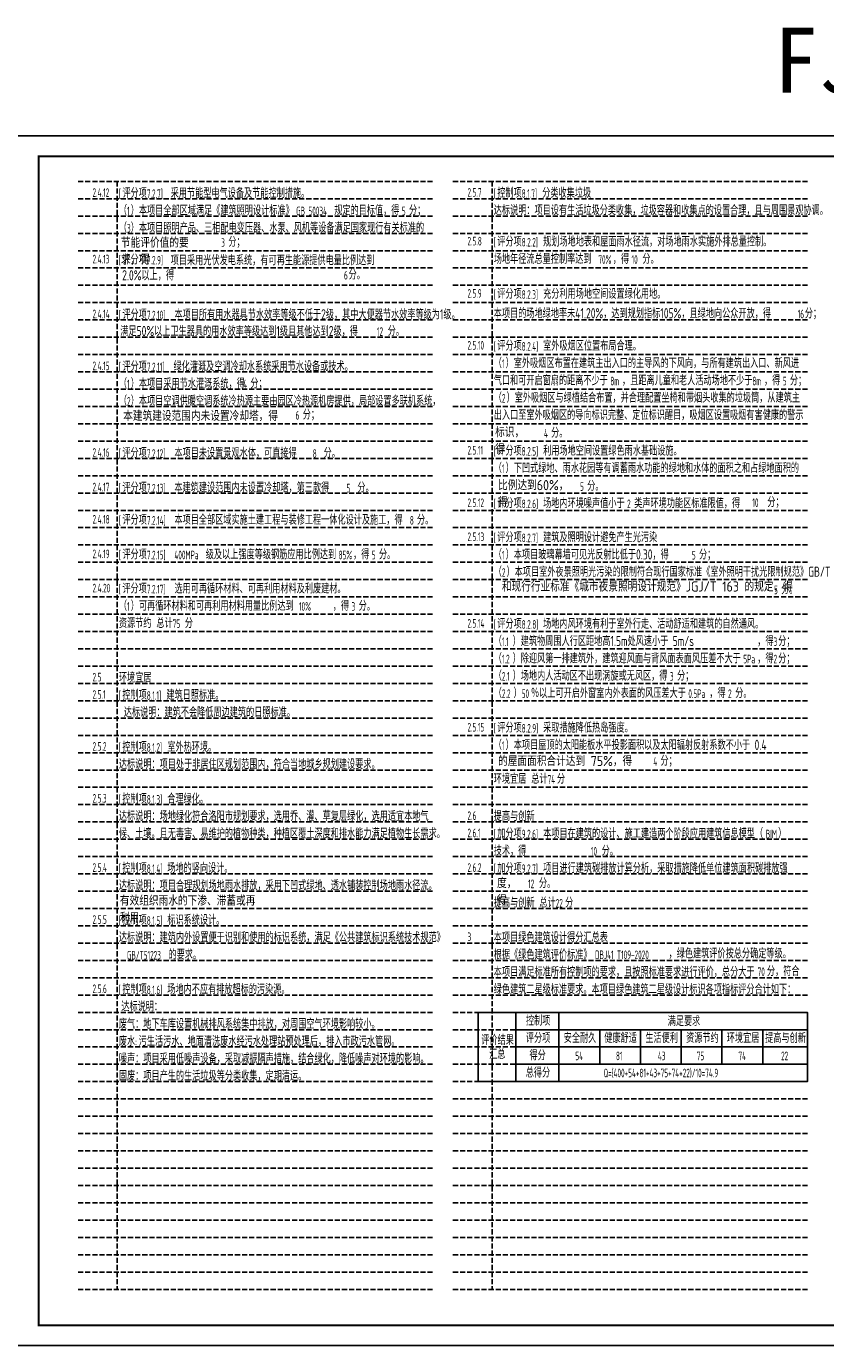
# Model space of a CAD drawing. Extents: x 1109697 to 1467097, y -139975 to 53891.
# Tile 191 of 256: x 1279801 to 1319027, y -139975 to -75201. Entities that reach past the tile are written whole.
import ezdxf
from ezdxf.enums import TextEntityAlignment as Align

# ---------------------------------------------------------------- set-up
doc = ezdxf.new("R2010")
doc.units = 0
doc.header["$LTSCALE"] = 1000
doc.header["$MEASUREMENT"] = 0
doc.linetypes.add('DASH', pattern=[0.35, 0.25, -0.1])
doc.layers.add('0稿纸', color=2, linetype='DASH', plot=False)
for name, color, linetype in [('A-PUB-TAB', 7, 'Continuous'), ('PUB_TEXT', 7, 'Continuous'), ('PUB_TITLE', 4, 'Continuous')]:
    doc.layers.add(name, color=color, linetype=linetype)
doc.styles.add('_TCH_SPACE', font='simhei.ttf')
doc.styles.get("Standard").update_dxf_attribs({"font": 'gbenor.shx', "bigfont": 'gbcbig.shx'})

msp = doc.modelspace()

# ---------------------------------------------------------------- linework, layer by layer
at = {"layer": '0稿纸'}
for p, q in [((1299738, -82813, 0), (1282338, -82813, 0)), ((1284254, -82813, 0), (1284254, -137213, 0)), ((1300738, -82813, 0), (1318138, -82813, 0)), ((1302654, -82813, 0), (1302654, -137213, 0)), ((1299738, -83663, 0), (1282338, -83663, 0)), ((1300738, -83663, 0), (1318138, -83663, 0)), ((1299738, -84513, 0), (1282338, -84513, 0)), ((1300738, -84513, 0), (1318138, -84513, 0)), ((1299738, -85363, 0), (1282338, -85363, 0)), ((1300738, -85363, 0), (1318138, -85363, 0)), ((1299738, -86213, 0), (1282338, -86213, 0)), ((1300738, -86213, 0), (1318138, -86213, 0)), ((1299738, -87063, 0), (1282338, -87063, 0)), ((1300738, -87063, 0), (1318138, -87063, 0)), ((1299738, -87913, 0), (1282338, -87913, 0)), ((1300738, -87913, 0), (1318138, -87913, 0)), ((1299738, -88763, 0), (1282338, -88763, 0)), ((1300738, -88763, 0), (1318138, -88763, 0)), ((1299738, -89613, 0), (1282338, -89613, 0)), ((1300738, -89613, 0), (1318138, -89613, 0)), ((1299738, -90463, 0), (1282338, -90463, 0)), ((1300738, -90463, 0), (1318138, -90463, 0)), ((1299738, -91313, 0), (1282338, -91313, 0)), ((1300738, -91313, 0), (1318138, -91313, 0)), ((1299738, -92163, 0), (1282338, -92163, 0)), ((1300738, -92163, 0), (1318138, -92163, 0)), ((1299738, -93013, 0), (1282338, -93013, 0)), ((1300738, -93013, 0), (1318138, -93013, 0)), ((1299738, -93863, 0), (1282338, -93863, 0)), ((1300738, -93863, 0), (1318138, -93863, 0)), ((1299738, -94713, 0), (1282338, -94713, 0)), ((1300738, -94713, 0), (1318138, -94713, 0)), ((1299738, -95563, 0), (1282338, -95563, 0)), ((1300738, -95563, 0), (1318138, -95563, 0)), ((1299738, -96413, 0), (1282338, -96413, 0)), ((1300738, -96413, 0), (1318138, -96413, 0)), ((1299738, -97263, 0), (1282338, -97263, 0)), ((1300738, -97263, 0), (1318138, -97263, 0)), ((1299738, -98113, 0), (1282338, -98113, 0)), ((1300738, -98113, 0), (1318138, -98113, 0)), ((1299738, -98963, 0), (1282338, -98963, 0)), ((1300738, -98963, 0), (1318138, -98963, 0)), ((1299738, -99813, 0), (1282338, -99813, 0)), ((1300738, -99813, 0), (1318138, -99813, 0)), ((1299738, -100663, 0), (1282338, -100663, 0)), ((1300738, -100663, 0), (1318138, -100663, 0)), ((1299738, -101513, 0), (1282338, -101513, 0)), ((1300738, -101513, 0), (1318138, -101513, 0)), ((1299738, -102363, 0), (1282338, -102363, 0)), ((1300738, -102363, 0), (1318138, -102363, 0)), ((1299738, -103213, 0), (1282338, -103213, 0)), ((1300738, -103213, 0), (1318138, -103213, 0)), ((1299738, -104063, 0), (1282338, -104063, 0)), ((1300738, -104063, 0), (1318138, -104063, 0)), ((1299738, -104913, 0), (1282338, -104913, 0)), ((1318138, -104913, 0), (1300738, -104913, 0)), ((1299738, -105763, 0), (1282338, -105763, 0)), ((1300738, -105763, 0), (1318138, -105763, 0)), ((1299738, -106613, 0), (1282338, -106613, 0)), ((1300738, -106613, 0), (1318138, -106613, 0)), ((1299738, -107463, 0), (1282338, -107463, 0)), ((1300738, -107463, 0), (1318138, -107463, 0)), ((1299738, -108313, 0), (1282338, -108313, 0)), ((1300738, -108313, 0), (1318138, -108313, 0)), ((1299738, -109163, 0), (1282338, -109163, 0)), ((1300738, -109163, 0), (1318138, -109163, 0)), ((1299738, -110013, 0), (1282338, -110013, 0)), ((1300738, -110013, 0), (1318138, -110013, 0)), ((1299738, -110863, 0), (1282338, -110863, 0)), ((1318138, -110863, 0), (1300738, -110863, 0)), ((1299738, -111713, 0), (1282338, -111713, 0)), ((1300738, -111713, 0), (1318138, -111713, 0)), ((1299738, -112563, 0), (1282338, -112563, 0)), ((1300738, -112563, 0), (1318138, -112563, 0)), ((1299738, -113413, 0), (1282338, -113413, 0)), ((1300738, -113413, 0), (1318138, -113413, 0)), ((1299738, -114263, 0), (1282338, -114263, 0)), ((1300738, -114263, 0), (1318138, -114263, 0)), ((1299738, -115113, 0), (1282338, -115113, 0)), ((1299738, -115113, 0), (1282338, -115113, 0)), ((1300738, -115113, 0), (1318138, -115113, 0)), ((1299738, -115963, 0), (1282338, -115963, 0)), ((1300738, -115963, 0), (1318138, -115963, 0)), ((1299738, -116813, 0), (1282338, -116813, 0)), ((1318138, -116813, 0), (1300738, -116813, 0)), ((1299738, -117663, 0), (1282338, -117663, 0)), ((1318138, -117663, 0), (1300738, -117663, 0)), ((1299738, -118513, 0), (1282338, -118513, 0)), ((1318138, -118513, 0), (1300738, -118513, 0)), ((1299738, -119363, 0), (1282338, -119363, 0)), ((1318138, -119363, 0), (1300738, -119363, 0)), ((1299738, -120213, 0), (1282338, -120213, 0)), ((1300738, -120213, 0), (1318138, -120213, 0)), ((1299738, -121063, 0), (1282338, -121063, 0)), ((1300738, -121063, 0), (1318138, -121063, 0)), ((1299738, -121913, 0), (1282338, -121913, 0)), ((1300738, -121913, 0), (1318138, -121913, 0)), ((1299738, -122763, 0), (1282338, -122763, 0)), ((1300738, -122763, 0), (1318138, -122763, 0)), ((1299738, -123613, 0), (1282338, -123613, 0)), ((1300738, -123613, 0), (1318138, -123613, 0)), ((1299738, -124463, 0), (1282338, -124463, 0)), ((1300738, -124463, 0), (1318138, -124463, 0)), ((1299738, -125313, 0), (1282338, -125313, 0)), ((1300738, -125313, 0), (1318138, -125313, 0)), ((1299738, -126163, 0), (1282338, -126163, 0)), ((1318138, -126163, 0), (1300738, -126163, 0)), ((1299738, -127013, 0), (1282338, -127013, 0)), ((1318138, -127013, 0), (1300738, -127013, 0)), ((1299738, -127863, 0), (1282338, -127863, 0)), ((1318138, -127863, 0), (1300738, -127863, 0)), ((1299738, -128713, 0), (1282338, -128713, 0)), ((1318138, -128713, 0), (1300738, -128713, 0)), ((1299738, -129563, 0), (1282338, -129563, 0)), ((1300738, -129563, 0), (1318138, -129563, 0)), ((1299738, -130413, 0), (1282338, -130413, 0)), ((1300738, -130413, 0), (1318138, -130413, 0)), ((1299738, -131263, 0), (1282338, -131263, 0)), ((1300738, -131263, 0), (1318138, -131263, 0)), ((1299738, -132113, 0), (1282338, -132113, 0)), ((1300738, -132113, 0), (1318138, -132113, 0)), ((1299738, -132963, 0), (1282338, -132963, 0)), ((1318138, -132963, 0), (1300738, -132963, 0)), ((1299738, -133813, 0), (1282338, -133813, 0)), ((1318138, -133813, 0), (1300738, -133813, 0)), ((1299738, -134663, 0), (1282338, -134663, 0)), ((1318138, -134663, 0), (1300738, -134663, 0)), ((1299738, -135513, 0), (1282338, -135513, 0)), ((1318138, -135513, 0), (1300738, -135513, 0)), ((1299738, -136363, 0), (1282338, -136363, 0)), ((1318138, -136363, 0), (1300738, -136363, 0)), ((1299738, -137213, 0), (1282338, -137213, 0)), ((1318138, -137213, 0), (1300738, -137213, 0))]:
    msp.add_line(p, q, dxfattribs=at)
at = {"layer": 'A-PUB-TAB', "elevation": 0}
msp.add_lwpolyline([(1301977, -127013), (1318138, -127013), (1318138, -123613), (1301977, -123613)], close=True, dxfattribs=at)
for points in [[(1303824, -123613), (1303824, -127013)], [(1305938, -123613), (1305938, -127013)], [(1303824, -124463), (1318138, -124463)], [(1307938, -124463), (1307938, -126163)], [(1309938, -124463), (1309938, -126163)], [(1311938, -124463), (1311938, -126163)], [(1313938, -124463), (1313938, -126163)], [(1315938, -124463), (1315938, -126163)], [(1303824, -125313), (1318138, -125313)], [(1303824, -126163), (1318138, -126163)]]:
    msp.add_lwpolyline(points, dxfattribs=at)
at = {"layer": 'PUB_TITLE'}
msp.add_lwpolyline([(1277897, -139975), (1361997, -139975), (1361997, -80575), (1277897, -80575)], close=True, dxfattribs=at)
at = {"layer": 'PUB_TITLE', "const_width": 100}
msp.add_lwpolyline([(1280397, -138975), (1360997, -138975), (1360997, -81575), (1280397, -81575)], close=True, dxfattribs=at)

# ---------------------------------------------------------------- texts
at = {"linetype": 'Continuous', "style": '_TCH_SPACE'}
msp.add_text('FJ-MC-07', height=3200, dxfattribs=at).set_placement((1325191, -78457), align=Align.CENTER)
at = {"color": 18, "true_color": 0x000000, "char_height": 500, "attachment_point": 1}
for s, insert, width in [('节能评价值的要求，得', (1284441, -85565), 4147.09), ('标识，得', (1302808, -94871), 1646.93), ('比例达到60%，得', (1302952, -97475), 3690.55), ('度，得', (1302903, -117009), 1213.7), ('有效组织雨水的下渗、滞蓄或再利用。', (1284390, -117874), 6845.67)]:
    msp.add_mtext(s, dxfattribs=dict(at, insert=insert, width=width))
at = {"char_height": 500, "attachment_point": 1}
for s, insert, width in [('本建筑建设范围内未设置冷却塔，得', (1284552, -94072), 8661.13), ('和现行行业标准《城市夜景照明设计规范》JGJ/T 163 的规定，得', (1303137, -102451), 14353.36), ('的屋面面积合计达到 75%，得', (1302954, -111018), 8094.91)]:
    msp.add_mtext(s, dxfattribs=dict(at, insert=insert, width=width))
at = {"layer": 'A-PUB-TAB'}
for s, height, width, p in [('控制项', 500, 0.8, (1304318, -124263, 0)), ('满足要求', 500, 0.8, (1311275, -124288, 0)), ('评价结果', 500, 0.8, (1302125, -125213, 0)), ('评分项', 500, 0.8, (1304315, -125113, 0)), ('安全耐久', 500, 0.8, (1306175, -125113, 0)), ('健康舒适', 500, 0.8, (1308166, -125113, 0)), ('生活便利', 500, 0.8, (1310183, -125113, 0)), ('资源节约', 500, 0.8, (1312182, -125113, 0)), ('环境宜居', 500, 0.8, (1314175, -125113, 0)), ('提高与创新', 500, 0.8, (1316061, -125113, 0)), ('汇总', 500, 0.8, (1302512, -125913, 0)), ('得分', 500, 0.8, (1304493, -125963, 0)), ('54', 425, 0.564706, (1306743, -125963, 0)), ('81', 425, 0.564706, (1308738, -125963, 0)), ('75', 425, 0.564706, (1312703, -125963, 0)), ('74', 425, 0.564706, (1314749, -125963, 0)), ('22', 425, 0.564706, (1316843, -125963, 0)), ('总得分', 500, 0.8, (1304309, -126813, 0)), ('Q=(400+54+81+43+75+74+22)/10=74.9', 425, 0.564706, (1308129, -126801, 0))]:
    msp.add_text(s, height=height, dxfattribs=dict(at, width=width)).set_placement(p)
at = {"layer": 'A-PUB-TAB', "color": 18, "true_color": 0x000000, "width": 0.564706}
msp.add_text('43', height=425, dxfattribs=at).set_placement((1310795, -125963, 0))
at = {"layer": 'PUB_TEXT'}
for s, height, width, p in [('2.4.12', 425, 0.564706, (1283049, -83574, 0)), ('[', 425, 0.564706, (1284340, -83627, 0)), ('评分项', 500, 0.8, (1284512, -83627, 0)), ('7.2.7]', 425, 0.564706, (1285712, -83627, 0)), ('采用节能型电气设备及节能控制措施。', 500, 0.8, (1286884, -83627, 0)), ('2.5.7', 425, 0.564706, (1301449, -83566, 0)), ('[', 425, 0.564706, (1302740, -83619, 0)), ('控制项', 500, 0.8, (1302912, -83619, 0)), ('8.1.7]', 425, 0.564706, (1304112, -83619, 0)), ('分类收集垃圾', 500, 0.8, (1305117, -83619, 0)), ('（', 500, 0.8, (1284340, -84477, 0)), ('1', 425, 0.564706, (1284740, -84477, 0)), ('）本项目全部区域满足《建筑照明设计标准》', 500, 0.8, (1284923, -84477, 0)), ('GB', 425, 0.564706, (1293044, -84477, 0)), ('50034', 425, 0.564706, (1293645, -84477, 0)), ('规定的目标值，得', 500, 0.8, (1294909, -84477, 0)), ('5', 425, 0.564706, (1298230, -84477, 0)), ('分；', 500, 0.8, (1298579, -84477, 0)), ('达标说明：项目设有生活垃圾分类收集，垃圾容器和收集点的设置合理，且与周围景观协调。', 500, 0.8, (1302740, -84469, 0)), ('（', 500, 0.8, (1284340, -85327, 0)), ('）本项目照明产品、三相配电变压器、水泵、风机等设备满足国家现行有关标准的', 500, 0.8, (1284923, -85327, 0)), ('3', 425, 0.564706, (1284740, -85327, 0)), ('分；', 500, 0.8, (1289713, -86026, 0)), ('评分项', 500, 0.8, (1302912, -86011, 0)), ('规划场地地表和屋面雨水径流，对场地雨水实施外排总量控制。', 500, 0.8, (1305163, -86011, 0)), ('3', 425, 0.564706, (1289363, -86026, 0)), ('2.5.8', 425, 0.564706, (1301449, -85958, 0)), ('[', 425, 0.564706, (1302740, -86011, 0)), ('8.2.2]', 425, 0.564706, (1304112, -86011, 0)), ('[', 425, 0.564706, (1284340, -86892, 0)), ('评分项', 500, 0.8, (1284512, -86892, 0)), ('7.2.9]', 425, 0.564706, (1285712, -86892, 0)), ('场地年径流总量控制率达到', 500, 0.8, (1302740, -86861, 0)), ('70%', 425, 0.564706, (1307874, -86861, 0)), ('，得', 500, 0.8, (1308583, -86861, 0)), ('10', 425, 0.564706, (1309504, -86861, 0)), ('分。', 500, 0.8, (1310036, -86861, 0)), ('6', 425, 0.564706, (1295389, -87630, 0)), ('分。', 500, 0.8, (1295617, -87630, 0)), ('2.5.9', 425, 0.564706, (1301449, -88524, 0)), ('评分项', 500, 0.8, (1302912, -88577, 0)), ('充分利用场地空间设置绿化用地。', 500, 0.8, (1305163, -88577, 0)), ('[', 425, 0.564706, (1302740, -88577, 0)), ('8.2.3]', 425, 0.564706, (1304112, -88577, 0)), ('2.4.14', 425, 0.564706, (1283049, -89533, 0)), ('[', 425, 0.564706, (1284340, -89586, 0)), ('评分项', 500, 0.8, (1284512, -89586, 0)), ('7.2.10]', 425, 0.564706, (1285712, -89586, 0)), ('本项目所有用水器具节水效率等级不低于2级，其中大便器节水效率等级为1级。', 500, 0.8, (1287067, -89586, 0)), ('本项目的场地绿地率未41.20%%%，达到规划指标105%%%，且绿地向公众开放，得', 500, 0.8, (1302740, -89534, 0)), ('16', 425, 0.564706, (1317656, -89539, 0)), ('分；', 500, 0.8, (1318005, -89539, 0)), ('满足50%%%以上卫生器具的用水效率等级达到1级且其他达到2级，得', 500, 0.8, (1284409, -90408, 0)), ('12', 425, 0.564706, (1297005, -90400, 0)), ('分。', 500, 0.8, (1297535, -90400, 0)), ('2.5.10', 425, 0.564706, (1301449, -91073, 0)), ('[', 425, 0.564706, (1302740, -91126, 0)), ('评分项', 500, 0.8, (1302912, -91126, 0)), ('8.2.4]', 425, 0.564706, (1304112, -91126, 0)), ('室外吸烟区位置布局合理。', 500, 0.8, (1305163, -91126, 0)), ('2.4.15', 425, 0.564706, (1283049, -92083, 0)), ('[', 425, 0.564706, (1284340, -92136, 0)), ('评分项', 500, 0.8, (1284512, -92136, 0)), ('7.2.11]', 425, 0.564706, (1285712, -92136, 0)), ('绿化灌溉及空调冷却水系统采用节水设备或技术。', 500, 0.8, (1287021, -92136, 0)), ('（', 500, 0.8, (1302740, -91976, 0)), ('1', 425, 0.564706, (1303140, -91976, 0)), ('）室外吸烟区布置在建筑主出入口的主导风的下风向，与所有建筑出入口、新风进', 500, 0.8, (1303323, -91976, 0)), ('（', 500, 0.8, (1284340, -92977, 0)), ('1', 425, 0.564706, (1284740, -92977, 0)), ('）本项目采用节水灌溉系统，得', 500, 0.8, (1284923, -92977, 0)), ('4', 425, 0.564706, (1290445, -92977, 0)), ('分；', 500, 0.8, (1290794, -92977, 0)), ('气口和可开启窗扇的距离不少于', 500, 0.8, (1302740, -92826, 0)), ('8m', 425, 0.564706, (1308461, -92826, 0)), ('，且距离儿童和老人活动场地不少于', 500, 0.8, (1309033, -92826, 0)), ('8m', 425, 0.564706, (1315433, -92826, 0)), ('，得', 500, 0.8, (1316004, -92826, 0)), ('5', 425, 0.564706, (1316925, -92826, 0)), ('分；', 500, 0.8, (1317274, -92826, 0)), ('（', 500, 0.8, (1284340, -93827, 0)), ('）本项目空调供暖空调系统冷热源主要由园区冷热源机房提供，局部设置多联机系统，', 500, 0.8, (1284923, -93827, 0)), ('（', 500, 0.8, (1302740, -93676, 0)), ('2', 425, 0.564706, (1303140, -93676, 0)), ('）室外吸烟区与绿植结合布置，并合理配置坐椅和带烟头收集的垃圾筒，从建筑主', 500, 0.8, (1303369, -93676, 0)), ('2', 425, 0.564706, (1284740, -93827, 0)), ('6', 425, 0.564706, (1293014, -94508, 0)), ('分；', 500, 0.8, (1293364, -94508, 0)), ('出入口至室外吸烟区的导向标识完整、定位标识醒目，吸烟区设置吸烟有害健康的警示', 500, 0.8, (1302740, -94526, 0)), ('4', 425, 0.564706, (1305205, -95396, 0)), ('分。', 500, 0.8, (1305554, -95396, 0)), ('评分项', 500, 0.8, (1284512, -96386, 0)), ('本项目未设置景观水体，可直接得', 500, 0.8, (1287067, -96386, 0)), ('分。', 500, 0.8, (1294388, -96386, 0)), ('2.5.11', 425, 0.564706, (1301449, -96224, 0)), ('[', 425, 0.564706, (1302740, -96277, 0)), ('评分项', 500, 0.8, (1302912, -96277, 0)), ('8.2.5]', 425, 0.564706, (1304112, -96277, 0)), ('利用场地空间设置绿色雨水基础设施。', 500, 0.8, (1305163, -96277, 0)), ('2.4.16', 425, 0.564706, (1283049, -96333, 0)), ('[', 425, 0.564706, (1284340, -96386, 0)), ('7.2.12]', 425, 0.564706, (1285712, -96386, 0)), ('8', 425, 0.564706, (1293858, -96386, 0)), ('（', 500, 0.8, (1302740, -97127, 0)), ('1', 425, 0.564706, (1303140, -97127, 0)), ('）下凹式绿地、雨水花园等有调蓄雨水功能的绿地和水体的面积之和占绿地面积的', 500, 0.8, (1303323, -97127, 0)), ('2.4.17', 425, 0.564706, (1283049, -98033, 0)), ('[', 425, 0.564706, (1284340, -98086, 0)), ('评分项', 500, 0.8, (1284512, -98086, 0)), ('7.2.13]', 425, 0.564706, (1285712, -98086, 0)), ('本建筑建设范围内未设置冷却塔，第三款得 ', 500, 0.8, (1287067, -98086, 0)), ('5', 425, 0.564706, (1295515, -98086, 0)), ('分。', 500, 0.8, (1296045, -98086, 0)), ('5', 425, 0.564706, (1306976, -98007, 0)), ('分。', 500, 0.8, (1307325, -98007, 0)), ('2.5.12', 425, 0.564706, (1301449, -98803, 0)), ('[', 425, 0.564706, (1302740, -98856, 0)), ('评分项', 500, 0.8, (1302912, -98856, 0)), ('8.2.6]', 425, 0.564706, (1304112, -98856, 0)), ('场地内环境噪声值小于', 500, 0.8, (1305163, -98856, 0)), ('2', 425, 0.564706, (1309284, -98856, 0)), ('类声环境功能区标准限值，得', 500, 0.8, (1309633, -98856, 0)), ('10', 425, 0.564706, (1315430, -98801, 0)), ('分；', 500, 0.8, (1316167, -98801, 0)), ('本项目全部区域实施土建工程与装修工程一体化设计及施工，得', 500, 0.8, (1287067, -99668, 0)), ('2.4.18', 425, 0.564706, (1283049, -99615, 0)), ('[', 425, 0.564706, (1284340, -99668, 0)), ('评分项', 500, 0.8, (1284512, -99668, 0)), ('7.2.14]', 425, 0.564706, (1285712, -99668, 0)), ('8', 425, 0.564706, (1298623, -99668, 0)), ('分。', 500, 0.8, (1298972, -99668, 0)), ('2.5.13', 425, 0.564706, (1301449, -100474, 0)), ('[', 425, 0.564706, (1302740, -100527, 0)), ('评分项', 500, 0.8, (1302912, -100527, 0)), ('8.2.7]', 425, 0.564706, (1304112, -100527, 0)), ('建筑及照明设计避免产生光污染', 500, 0.8, (1305163, -100527, 0)), ('2.4.19', 425, 0.564706, (1283049, -101315, 0)), ('[', 425, 0.564706, (1284340, -101368, 0)), ('评分项', 500, 0.8, (1284512, -101368, 0)), ('7.2.15]', 425, 0.564706, (1285712, -101368, 0)), ('400MPa', 425, 0.564706, (1287067, -101368, 0)), ('级及以上强度等级钢筋应用比例达到', 500, 0.8, (1288605, -101368, 0)), ('85%', 425, 0.564706, (1295126, -101368, 0)), ('，得', 500, 0.8, (1295834, -101368, 0)), ('5', 425, 0.564706, (1296755, -101368, 0)), ('分。', 500, 0.8, (1297105, -101368, 0)), ('（', 500, 0.8, (1302740, -101377, 0)), ('1', 425, 0.564706, (1303140, -101377, 0)), ('）本项目玻璃幕墙可见光反射比低于0.30，得', 500, 0.8, (1303323, -101377, 0)), ('5', 425, 0.564706, (1312464, -101377, 0)), ('分；', 500, 0.8, (1312813, -101377, 0)), ('（', 500, 0.8, (1302740, -102227, 0)), ('）本项目室外夜景照明光污染的限制符合现行国家标准《室外照明干扰光限制规范》GB/T 35626 ', 500, 0.8, (1303369, -102227, 0)), ('2', 425, 0.564706, (1303140, -102227, 0)), ('2.4.20', 425, 0.564706, (1283049, -102992, 0)), ('[', 425, 0.564706, (1284340, -103045, 0)), ('评分项', 500, 0.8, (1284512, -103045, 0)), ('7.2.17]', 425, 0.564706, (1285712, -103045, 0)), ('选用可再循环材料、可再利用材料及利废建材。', 500, 0.8, (1287067, -103045, 0)), ('5', 425, 0.564706, (1316495, -103084, 0)), ('分。', 500, 0.8, (1316844, -103084, 0)), ('（', 500, 0.8, (1284340, -103895, 0)), ('1', 425, 0.564706, (1284740, -103895, 0)), ('10%%%', 425, 0.564706, (1293180, -103895, 0)), ('，得', 500, 0.8, (1294840, -103895, 0)), ('3', 425, 0.564706, (1295761, -103895, 0)), ('分。', 500, 0.8, (1296110, -103895, 0)), ('资源节约', 500, 0.8, (1284340, -104743, 0)), ('总计', 500, 0.8, (1286182, -104743, 0)), ('分', 500, 0.8, (1287576, -104743, 0)), ('评分项', 500, 0.8, (1302912, -104777, 0)), ('场地内风环境有利于室外行走、活动舒适和建筑的自然通风。', 500, 0.8, (1305163, -104777, 0)), ('75', 425, 0.564706, (1286982, -104743, 0)), ('2.5.14', 425, 0.564706, (1301449, -104724, 0)), ('[', 425, 0.564706, (1302740, -104777, 0)), ('8.2.8]', 425, 0.564706, (1304112, -104777, 0)), ('（', 500, 0.8, (1302740, -105627, 0)), ('1.1', 425, 0.564706, (1303140, -105627, 0)), ('）建筑物周围人行区距地高1.5m处风速小于 5m/s', 500, 0.8, (1303666, -105627, 0)), ('，得', 500, 0.8, (1315673, -105627, 0)), ('3', 425, 0.564706, (1316473, -105627, 0)), ('分；', 500, 0.8, (1316701, -105627, 0)), ('（', 500, 0.8, (1302740, -106477, 0)), ('1.2', 425, 0.564706, (1303140, -106477, 0)), ('）除迎风第一排建筑外，建筑迎风面与背风面表面风压差不大于', 500, 0.8, (1303666, -106477, 0)), ('5Pa', 425, 0.564706, (1314987, -106477, 0)), ('，得', 500, 0.8, (1315673, -106477, 0)), ('2', 425, 0.564706, (1316473, -106477, 0)), ('分；', 500, 0.8, (1316701, -106477, 0)), ('环境宜居', 500, 0.8, (1284340, -107419, 0)), ('（', 500, 0.8, (1302740, -107327, 0)), ('）场地内人活动区不出现涡旋或无风区，得', 500, 0.8, (1303666, -107327, 0)), ('分；', 500, 0.8, (1311736, -107327, 0)), ('2.5', 425, 0.564706, (1283049, -107366, 0)), ('2.1', 425, 0.564706, (1303140, -107327, 0)), ('3', 425, 0.564706, (1311387, -107327, 0)), ('2.5.1', 425, 0.564706, (1283049, -108216, 0)), ('[', 425, 0.564706, (1284340, -108269, 0)), ('控制项', 500, 0.8, (1284512, -108269, 0)), ('8.1.1]', 425, 0.564706, (1285712, -108269, 0)), ('建筑日照标准。', 500, 0.8, (1286672, -108269, 0)), ('（', 500, 0.8, (1302740, -108177, 0)), ('2.2', 425, 0.564706, (1303140, -108177, 0)), ('）', 500, 0.8, (1303712, -108177, 0)), ('50', 425, 0.564706, (1304112, -108177, 0)), ('％以上可开启外窗室内外表面的风压差大于', 500, 0.8, (1304569, -108177, 0)), ('0.5Pa', 425, 0.564706, (1312290, -108177, 0)), ('，得', 500, 0.8, (1313318, -108177, 0)), ('2', 425, 0.564706, (1314239, -108177, 0)), ('分。', 500, 0.8, (1314589, -108177, 0)), ('达标说明：建筑不会降低周边建筑的日照标准。', 500, 0.8, (1284582, -109119, 0)), ('2.5.15', 425, 0.564706, (1301449, -109824, 0)), ('[', 425, 0.564706, (1302740, -109877, 0)), ('评分项', 500, 0.8, (1302912, -109877, 0)), ('8.2.9]', 425, 0.564706, (1304112, -109877, 0)), ('采取措施降低热岛强度。', 500, 0.8, (1305163, -109877, 0)), ('2.5.2', 425, 0.564706, (1283049, -110766, 0)), ('[', 425, 0.564706, (1284340, -110819, 0)), ('控制项', 500, 0.8, (1284512, -110819, 0)), ('8.1.2]', 425, 0.564706, (1285712, -110819, 0)), ('室外热环境。', 500, 0.8, (1286717, -110819, 0)), ('（', 500, 0.8, (1302740, -110727, 0)), ('1', 425, 0.564706, (1303140, -110727, 0)), ('）本项目屋顶的太阳能板水平投影面积以及太阳辐射反射系数不小于 0.4', 500, 0.8, (1303323, -110727, 0)), ('达标说明：项目处于非居住区规划范围内，符合当地城乡规划建设要求。', 500, 0.8, (1284340, -111669, 0)), ('4', 425, 0.564706, (1310573, -111506, 0)), ('分；', 500, 0.8, (1310922, -111506, 0)), ('环境宜居', 500, 0.8, (1302740, -112387, 0)), ('总计', 500, 0.8, (1304582, -112387, 0)), ('74', 425, 0.564706, (1305382, -112387, 0)), ('分', 500, 0.8, (1305839, -112387, 0)), ('2.5.3', 425, 0.564706, (1283049, -113316, 0)), ('[', 425, 0.564706, (1284340, -113369, 0)), ('控制项', 500, 0.8, (1284512, -113369, 0)), ('8.1.3]', 425, 0.564706, (1285712, -113369, 0)), ('合理绿化。', 500, 0.8, (1286717, -113369, 0)), ('达标说明：场地绿化符合洛阳市规划要求，选用乔、灌、草复层绿化，选用适宜本地气', 500, 0.8, (1284340, -114219, 0)), ('2.6', 425, 0.564706, (1301449, -114166, 0)), ('提高与创新', 500, 0.8, (1302740, -114219, 0)), ('候、土壤。且无毒害、易维护的植物种类，种植区覆土深度和排水能力满足植物生长需求。', 500, 0.8, (1284340, -115069, 0)), ('2.6.1', 425, 0.564706, (1301449, -115016, 0)), ('[', 425, 0.564706, (1302740, -115069, 0)), ('加分项', 500, 0.8, (1302912, -115069, 0)), ('9.2.6]', 425, 0.564706, (1304112, -115069, 0)), ('本项目在建筑的设计、施工建造两个阶段应用建筑信息模型（', 500, 0.8, (1305163, -115069, 0)), ('BIM', 425, 0.564706, (1316091, -115069, 0)), ('）', 500, 0.8, (1316697, -115069, 0)), ('技术，得', 500, 0.8, (1302740, -115919, 0)), ('10', 425, 0.564706, (1307505, -115919, 0)), ('分。', 500, 0.8, (1308037, -115919, 0)), ('2.5.4', 425, 0.564706, (1283049, -116716, 0)), ('[', 425, 0.564706, (1284340, -116769, 0)), ('控制项', 500, 0.8, (1284512, -116769, 0)), ('8.1.4]', 425, 0.564706, (1285712, -116769, 0)), ('场地的竖向设计。', 500, 0.8, (1286717, -116769, 0)), ('[', 425, 0.564706, (1302740, -116769, 0)), ('加分项', 500, 0.8, (1302912, -116769, 0)), ('9.2.7]', 425, 0.564706, (1304112, -116769, 0)), ('项目进行建筑碳排放计算分析，采取措施降低单位建筑面积碳排放强', 500, 0.8, (1305163, -116769, 0)), ('达标说明：项目合理规划场地雨水排放，采用下凹式绿地、透水铺装控制场地雨水径流。', 500, 0.8, (1284340, -117619, 0)), ('12', 425, 0.564706, (1304426, -117515, 0)), ('分。', 500, 0.8, (1304958, -117515, 0)), ('提高与创新', 500, 0.8, (1302740, -118469, 0)), ('总计', 500, 0.8, (1304982, -118469, 0)), ('22', 425, 0.564706, (1305782, -118469, 0)), ('分', 500, 0.8, (1306239, -118469, 0)), ('2.5.5', 425, 0.564706, (1283049, -119266, 0)), ('[', 425, 0.564706, (1284340, -119319, 0)), ('控制项', 500, 0.8, (1284512, -119319, 0)), ('8.1.5]', 425, 0.564706, (1285712, -119319, 0)), ('标识系统设计。', 500, 0.8, (1286717, -119319, 0)), ('达标说明：建筑内外设置便于识别和使用的标识系统，满足《公共建筑标识系统技术规范》', 500, 0.8, (1284340, -120169, 0)), ('3', 425, 0.564706, (1301449, -120116, 0)), ('本项目绿色建筑设计得分汇总表', 500, 0.8, (1302740, -120169, 0)), ('的要求。', 500, 0.8, (1286774, -121019, 0)), ('根据《绿色建筑评价标准》', 500, 0.8, (1302740, -121019, 0)), ('，绿色建筑评价按总分确定等级。', 500, 0.8, (1311320, -120963, 0)), ('GB/T51223', 425, 0.564706, (1284740, -121019, 0)), ('DBJ41 T109-2020', 425, 0.564706, (1307711, -120999, 0)), ('本项目满足标准所有控制项的要求，且按照标准要求进行评价，总分大于', 500, 0.8, (1302740, -121869, 0)), ('70', 425, 0.564706, (1315690, -121832, 0)), ('分，符合', 500, 0.8, (1316147, -121832, 0)), ('2.5.6', 425, 0.564706, (1283049, -122666, 0)), ('[', 425, 0.564706, (1284340, -122719, 0)), ('控制项', 500, 0.8, (1284512, -122719, 0)), ('8.1.6]', 425, 0.564706, (1285712, -122719, 0)), ('场地内不应有排放超标的污染源。', 500, 0.8, (1286717, -122719, 0)), ('绿色建筑二星级标准要求。本项目绿色建筑二星级设计标识各项指标评分合计如下：', 500, 0.8, (1302740, -122719, 0)), ('达标说明：', 500, 0.8, (1284461, -123569, 0)), ('废气：地下车库设置机械排风系统集中排放，对周围空气环境影响较小。', 500, 0.8, (1284340, -124419, 0)), ('废水', 500, 0.8, (1284340, -125269, 0)), (':', 425, 0.564706, (1285140, -125269, 0)), ('污生活污水、地面清洗废水经污水处理站预处理后，排入市政污水管网。', 500, 0.8, (1285312, -125269, 0)), ('噪声：项目采用低噪声设备，采取减振隔声措施，结合绿化，降低噪声对环境的影响。', 500, 0.8, (1284340, -126119, 0)), ('固废：项目产生的生活垃圾等分类收集，定期清运。', 500, 0.8, (1284340, -126969, 0))]:
    msp.add_text(s, height=height, dxfattribs=dict(at, width=width)).set_placement(p)
at = {"layer": 'PUB_TEXT', "color": 18, "true_color": 0x000000}
for s, height, width, p in [('2.4.13', 425, 0.564706, (1283049, -86839, 0)), ('项目采用光伏发电系统，有可再生能源提供电量比例达到', 500, 0.8, (1286884, -86929, 0)), ('2.0%%%以上，得', 500, 0.8, (1284502, -87669, 0)), ('2.6.2', 425, 0.564706, (1301449, -116716, 0))]:
    msp.add_text(s, height=height, dxfattribs=dict(at, width=width)).set_placement(p)
at = {"layer": 'PUB_TEXT', "color": 7, "width": 0.8}
msp.add_text('）可再循环材料和可再利用材料用量比例达到', height=500, dxfattribs=at).set_placement((1284923, -103895, 0))

doc.saveas('drawing.dxf')
